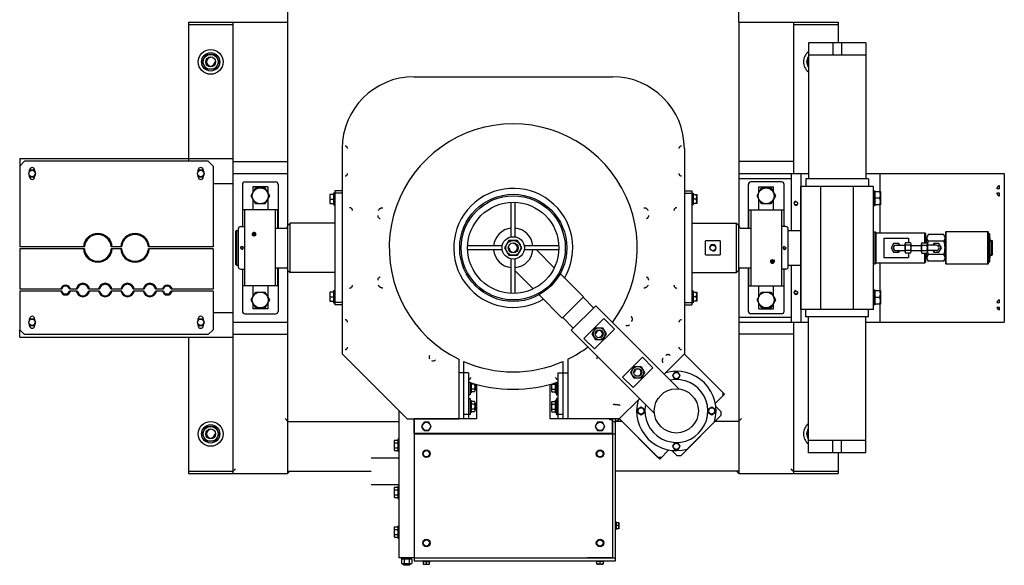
# Model space of a CAD drawing. Extents: x -1507204116 to 3732041488, y -170180604 to 62810664.
# Tile 39 of 54: x 130748 to 132733, y 327 to 1427. Entities that reach past the tile are written whole.
import ezdxf

# ---------------------------------------------------------------- set-up
doc = ezdxf.new("R2010")
doc.units = 0
doc.header["$LTSCALE"] = 1000
doc.header["$MEASUREMENT"] = 0
doc.linetypes.add('TRATTEGGIATAX2', pattern=[1.5, 1, -0.5])
doc.layers.add('_ZAŘÍZENÍ', color=7, linetype='CONTINUOUS')
doc.layers.add('SALDATUR', color=3, linetype='CONTINUOUS')

# ---------------------------------------------------------------- blocks, each defined once
blk = doc.blocks.new('SE-VUOTA')
at = {"layer": 'SALDATUR'}
blk.add_line((5.76, 0), (0, -5.76), dxfattribs=at)

msp = doc.modelspace()

# ---------------------------------------------------------------- linework, layer by layer
at = {"layer": '_ZAŘÍZENÍ', "color": 0, "lineweight": -2}
for p, q in [((131288, 2317), (131288, 1422)), ((132198, 1422), (132198, 2317)), ((131088, 1422), (131088, 1142)), ((131088, 1422), (131288, 1422)), ((131088, 1417), (131178, 1417)), ((131178, 1422), (131178, 1117)), ((131288, 1422), (131288, 1117)), ((132198, 1422), (132198, 1007)), ((132198, 1422), (132398, 1422)), ((132308, 1422), (132308, 1117)), ((132308, 1417), (132398, 1417)), ((132398, 1422), (132398, 1380.5)), ((132338, 1380.5), (132338, 1106)), ((132454, 1380.5), (132338, 1380.5)), ((132387, 1380.5), (132387, 1355.5)), ((132405, 1380.5), (132405, 1355.5)), ((132454, 1380.5), (132454, 1106)), ((131115.7, 1342), (131124.3, 1357)), ((131124.3, 1357), (131141.7, 1357)), ((131141.7, 1357), (131150.3, 1342)), ((132454, 1355.5), (132338, 1355.5)), ((131124.3, 1327), (131115.7, 1342)), ((131150.3, 1342), (131141.7, 1327)), ((132338, 1346), (132335.7, 1342)), ((132335.7, 1342), (132338, 1338)), ((131141.7, 1327), (131124.3, 1327)), ((131543, 1312), (131943, 1312)), ((131398, 1167), (131398, 753.4)), ((132088, 1167), (132088, 753.4)), ((130748, 1147), (131178, 1147)), ((130748, 1147), (130748, 1132)), ((130758, 1142), (130748, 1132)), ((130748, 1132), (130748, 969)), ((131128, 1142), (130758, 1142)), ((131138, 1132), (131128, 1142)), ((131138, 1132), (131138, 969)), ((131178, 1141), (131288, 1141)), ((132308, 1141), (132198, 1141)), ((130769.2, 1123.5), (130765.5, 1117)), ((130765.5, 1117), (130769.2, 1110.5)), ((130768, 1121.3), (130768, 1124)), ((130768, 1110), (130768, 1112.7)), ((130776.8, 1123.5), (130769.2, 1123.5)), ((130780.5, 1117), (130776.8, 1123.5)), ((130776.8, 1110.5), (130780.5, 1117)), ((130778, 1124), (130778, 1121.3)), ((130778, 1112.7), (130778, 1110)), ((131109.2, 1123.5), (131105.5, 1117)), ((131105.5, 1117), (131109.2, 1110.5)), ((131108, 1121.3), (131108, 1124)), ((131108, 1110), (131108, 1112.7)), ((131116.8, 1123.5), (131109.2, 1123.5)), ((131120.5, 1117), (131116.8, 1123.5)), ((131116.8, 1110.5), (131120.5, 1117)), ((131118, 1124), (131118, 1121.3)), ((131118, 1112.7), (131118, 1110)), ((131178, 1117), (131178, 817)), ((131178, 1117), (131288, 1117)), ((131288, 1117), (131288, 1007)), ((132198, 1117), (132303, 1117)), ((132303, 1117), (132303, 1002)), ((132303, 1117), (132323, 1117)), ((132323, 1117), (132323, 817)), ((132323, 1117), (132338, 1117)), ((132454, 1117), (132483, 1117)), ((132483, 1117), (132733, 1117)), ((132483, 1080.5), (132483, 1117)), ((132733, 1117), (132733, 817)), ((130769.2, 1110.5), (130776.8, 1110.5)), ((131109.2, 1110.5), (131116.8, 1110.5)), ((131138, 1097), (131178, 1097)), ((131197, 1095), (131197, 1010)), ((131202, 1100), (131264, 1100)), ((131269, 1095), (131269, 1007)), ((132198, 1107), (132303, 1107)), ((132217, 1007), (132217, 1095)), ((132284, 1100), (132222, 1100)), ((132289, 1010), (132289, 1095)), ((132459, 1106), (132333, 1106)), ((132333, 1106), (132333, 1091)), ((132459, 1106), (132459, 1091)), ((131214.5, 1072), (131223.8, 1088)), ((131223.8, 1056), (131214.5, 1072)), ((131218, 1090), (131218, 1078)), ((131248, 1090), (131218, 1090)), ((131223.8, 1088), (131242.2, 1088)), ((131242.2, 1088), (131251.5, 1072)), ((131251.5, 1072), (131242.2, 1056)), ((131248, 1090), (131248, 1078)), ((131373, 1074.5), (131373, 1056.5)), ((131380.5, 1074.5), (131373, 1074.5)), ((131380.5, 1077.5), (131380.5, 1053.5)), ((131383, 1077.5), (131380.5, 1077.5)), ((131383, 1082), (131383, 852)), ((131398, 1082), (131383, 1082)), ((131398, 1077), (131383, 1077)), ((132088, 1082), (132103, 1082)), ((132088, 1077), (132103, 1077)), ((132103, 1082), (132103, 852)), ((132103, 1077.5), (132105.5, 1077.5)), ((132105.5, 1077.5), (132105.5, 1053.5)), ((132105.5, 1074.5), (132113, 1074.5)), ((132113, 1074.5), (132113, 1056.5)), ((132234.5, 1072), (132243.8, 1088)), ((132243.8, 1056), (132234.5, 1072)), ((132238, 1090), (132268, 1090)), ((132238, 1077.6), (132238, 1090)), ((132243.8, 1088), (132262.2, 1088)), ((132262.2, 1088), (132271.5, 1072)), ((132271.5, 1072), (132262.2, 1056)), ((132268, 1077.6), (132268, 1090)), ((132323, 843), (132323, 1091)), ((132469, 1091), (132323, 1091)), ((132363, 843), (132363, 1091)), ((132429, 843), (132429, 1091)), ((132469, 843), (132469, 1091)), ((132469, 1082), (132471.8, 1082)), ((132469, 1080.6), (132469.6, 1080.9)), ((132471.2, 1076.1), (132469, 1080.6)), ((132469, 1076), (132469.6, 1076.3)), ((132471.2, 1071.5), (132469, 1076)), ((132469.6, 1080.9), (132471.8, 1076.4)), ((132469.6, 1076.3), (132471.8, 1071.8)), ((132471.8, 1076.4), (132471.2, 1076.1)), ((132471.8, 1082), (132471.8, 1052)), ((132471.8, 1080.5), (132483.3, 1080.5)), ((132483.3, 1080.5), (132483.3, 1053.5)), ((131218, 1066), (131218, 1043.6)), ((131242.2, 1056), (131223.8, 1056)), ((131248, 1066), (131248, 1043.6)), ((131373, 1056.5), (131380.5, 1056.5)), ((131374, 1065.5), (131380.5, 1065.5)), ((131380.5, 1053.5), (131383, 1053.5)), ((131739, 989.1), (131739, 1058.9)), ((131747, 989.1), (131747, 1058.9)), ((132105.5, 1053.5), (132103, 1053.5)), ((132112, 1065.5), (132105.5, 1065.5)), ((132113, 1056.5), (132105.5, 1056.5)), ((132238, 1043.6), (132238, 1066.4)), ((132262.2, 1056), (132243.8, 1056)), ((132268, 1043.6), (132268, 1066.4)), ((132469, 1071.4), (132469.6, 1071.7)), ((132471.2, 1066.9), (132469, 1071.4)), ((132469, 1066.8), (132469.6, 1067.1)), ((132471.2, 1062.3), (132469, 1066.8)), ((132469, 1062.2), (132469.6, 1062.5)), ((132471.2, 1057.7), (132469, 1062.2)), ((132469, 1057.6), (132469.6, 1057.9)), ((132471.2, 1053.1), (132469, 1057.6)), ((132469.6, 1071.7), (132471.8, 1067.2)), ((132469.6, 1067.1), (132471.8, 1062.6)), ((132469.6, 1062.5), (132471.8, 1058)), ((132469.6, 1057.9), (132471.8, 1053.4)), ((132471.8, 1071.8), (132471.2, 1071.5)), ((132471.8, 1067.2), (132471.2, 1066.9)), ((132471.8, 1062.6), (132471.2, 1062.3)), ((132471.8, 1058), (132471.2, 1057.7)), ((132471.8, 1053.4), (132471.2, 1053.1)), ((132481.8, 1067), (132471.8, 1067)), ((132483.3, 1053.5), (132471.8, 1053.5)), ((132483, 997), (132483, 1053.5)), ((131268.4, 1043.6), (131197.6, 1043.6)), ((131197.6, 1010), (131197.6, 1043.6)), ((131202.2, 890.4), (131202.2, 1043.6)), ((131263.8, 890.4), (131263.8, 1043.6)), ((131268.4, 1007), (131268.4, 1043.6)), ((132217.6, 1043.6), (132288.4, 1043.6)), ((132217.6, 1043.6), (132217.6, 1007)), ((132222.2, 1043.6), (132222.2, 890.4)), ((132283.8, 1043.6), (132283.8, 890.4)), ((132288.4, 1043.6), (132288.4, 1010)), ((132471.8, 1052), (132469, 1052)), ((131288, 1012), (131293, 1017)), ((131383, 1017), (131293, 1017)), ((131293, 917), (131293, 1017)), ((132103, 1017), (132193, 1017)), ((132193, 917), (132193, 1017)), ((132198, 1012), (132193, 1017)), ((131185, 1002), (131183, 1000)), ((131183, 1000), (131183, 934)), ((131185, 1002), (131185, 932)), ((131185, 1002), (131188.6, 1002)), ((131188.6, 1005), (131188.6, 929)), ((131193.6, 1010), (131202.2, 1010)), ((131217.2, 991.9), (131217.2, 995.2)), ((131223.7, 995.2), (131223.7, 991.9)), ((131263.8, 1007), (131285, 1007)), ((131288, 1012), (131288, 922)), ((132198, 922), (132198, 1012)), ((132201, 1007), (132222.2, 1007)), ((132292.4, 1010), (132283.8, 1010)), ((132297.4, 929), (132297.4, 1005)), ((132297.4, 1002), (132323, 1002)), ((132469, 999.5), (132472.5, 999.5)), ((132472.5, 934.5), (132472.5, 999.5)), ((132472.5, 999.5), (132475, 997)), ((132475, 997), (132573, 997)), ((132475, 997), (132573, 997)), ((132475, 937), (132475, 997)), ((132573, 977.4), (132573, 997)), ((132575, 995), (132573, 997)), ((132575, 977.4), (132575, 995)), ((132611.2, 993.6), (132579.3, 993.6)), ((132614.5, 998.7), (132616, 1000.2)), ((132614.5, 998.7), (132614.5, 935.3)), ((132616, 1000.2), (132699.5, 1000.2)), ((132616, 933.8), (132616, 1000.2)), ((132699.5, 933.8), (132699.5, 1000.2)), ((132701, 998.7), (132699.5, 1000.2)), ((132701, 935.3), (132701, 998.7)), ((132703.5, 995.2), (132701, 995.2)), ((132703.5, 938.8), (132703.5, 995.2)), ((131217.2, 991.9), (131217.2, 992.4)), ((131220.6, 990.3), (131217.2, 991.9)), ((131223.7, 991.9), (131220.6, 990.3)), ((131220.6, 990.8), (131220.6, 990.3)), ((131734.3, 982), (131725.7, 967)), ((131751.7, 982), (131734.3, 982)), ((131760.3, 967), (131751.7, 982)), ((132160.5, 981), (132130.5, 981)), ((132130.5, 953), (132130.5, 981)), ((132160.5, 981), (132160.5, 953)), ((132490, 986.3), (132540, 986.3)), ((132490, 986.3), (132490, 947.7)), ((132509.8, 976), (132504.6, 967)), ((132520.2, 976), (132509.8, 976)), ((132522.2, 972.5), (132520.2, 976)), ((132533, 959.2), (132533, 974.8)), ((132544.1, 977.4), (132533.9, 977.4)), ((132540, 986.3), (132540, 977.4)), ((132545, 959.2), (132545, 974.8)), ((132566, 959.2), (132566, 974.8)), ((132566.9, 977.4), (132577.1, 977.4)), ((132575, 983.9), (132575, 977.4)), ((132577, 977.4), (132577, 986.9)), ((132578, 974.8), (132578, 959.2)), ((132611.2, 980.3), (132579.3, 980.3)), ((132590.8, 976), (132588.8, 972.5)), ((132601.2, 976), (132590.8, 976)), ((132606.4, 967), (132601.2, 976)), ((132613.5, 947.1), (132613.5, 986.9)), ((132614.5, 984.5), (132613.5, 984.5)), ((132704.5, 987), (132703.5, 987)), ((132704.5, 947), (132704.5, 987)), ((132704.5, 982), (132708, 982)), ((132708, 952), (132708, 982)), ((132709, 981), (132708, 982)), ((132709, 953), (132709, 981)), ((130878.6, 969), (130748, 969)), ((130878.6, 965), (130748, 965)), ((130748, 965), (130748, 884)), ((130953.6, 969), (130932.4, 969)), ((130953.6, 965), (130932.4, 965)), ((131138, 969), (131007.4, 969)), ((131138, 965), (131007.4, 965)), ((131138, 965), (131138, 884)), ((131720.9, 971), (131651.1, 971)), ((131720.9, 963), (131651.1, 963)), ((131725.7, 967), (131734.3, 952)), ((131751.7, 952), (131760.3, 967)), ((131834.9, 971), (131765.1, 971)), ((131834.9, 963), (131765.1, 963)), ((131789.6, 963), (131825.8, 926.9)), ((132130.5, 953), (132160.5, 953)), ((132504.6, 967), (132509.8, 958)), ((132509.8, 958), (132520.2, 958)), ((132515, 972.5), (132533, 972.5)), ((132515, 961.5), (132533, 961.5)), ((132520.2, 958), (132522.2, 961.5)), ((132544.1, 972.2), (132533.9, 972.2)), ((132544.1, 961.8), (132533.9, 961.8)), ((132544.1, 956.6), (132533.9, 956.6)), ((132540, 956.6), (132540, 947.7)), ((132545, 972), (132566, 972)), ((132545, 962), (132566, 962)), ((132566.9, 972.2), (132577.1, 972.2)), ((132566.9, 961.8), (132577.1, 961.8)), ((132566.9, 956.6), (132577.1, 956.6)), ((132573, 937), (132573, 956.6)), ((132575, 956.6), (132575, 950.1)), ((132575, 939), (132575, 956.6)), ((132577, 947.1), (132577, 956.6)), ((132596, 972.5), (132578, 972.5)), ((132596, 961.5), (132578, 961.5)), ((132611.2, 953.7), (132579.3, 953.7)), ((132588.8, 961.5), (132590.8, 958)), ((132590.8, 958), (132601.2, 958)), ((132601.2, 958), (132606.4, 967)), ((132708, 952), (132709, 953)), ((131185, 932), (131183, 934)), ((131734.3, 952), (131751.7, 952)), ((131739, 875.1), (131739, 944.9)), ((131747, 875.1), (131747, 944.9)), ((132262.3, 942.1), (132265.4, 943.7)), ((132262.3, 938.8), (132262.3, 942.1)), ((132265.4, 943.7), (132268.8, 942.1)), ((132265.4, 943.2), (132265.4, 943.7)), ((132268.8, 942.1), (132268.8, 941.6)), ((132268.8, 942.1), (132268.8, 938.8)), ((132469, 934.5), (132472.5, 934.5)), ((132475, 937), (132472.5, 934.5)), ((132475, 937), (132573, 937)), ((132475, 937), (132573, 937)), ((132483, 880.7), (132483, 937)), ((132490, 947.7), (132540, 947.7)), ((132573, 937), (132575, 939)), ((132611.2, 940.4), (132579.3, 940.4)), ((132613.5, 949.5), (132614.5, 949.5)), ((132616, 933.8), (132614.5, 935.3)), ((132699.5, 933.8), (132616, 933.8)), ((132701, 935.3), (132699.5, 933.8)), ((132701, 938.8), (132703.5, 938.8)), ((132703.5, 947), (132704.5, 947)), ((132704.5, 952), (132708, 952)), ((131185, 932), (131188.6, 932)), ((131193.6, 924), (131202.2, 924)), ((131197, 924), (131197, 839)), ((131197.6, 890.4), (131197.6, 924)), ((131263.8, 927), (131285, 927)), ((131268.4, 890.4), (131268.4, 927)), ((131269, 927), (131269, 839)), ((131288, 927), (131288, 817)), ((131288, 922), (131293, 917)), ((131383, 917), (131293, 917)), ((131747, 920.4), (131783.1, 884.2)), ((131837.7, 915), (131884.5, 868.1)), ((132103, 917), (132193, 917)), ((132198, 922), (132193, 917)), ((132198, 927), (132198, 817)), ((132201, 927), (132222.2, 927)), ((132217, 839), (132217, 927)), ((132217.6, 927), (132217.6, 890.4)), ((132292.4, 924), (132283.8, 924)), ((132288.4, 924), (132288.4, 890.4)), ((132289, 839), (132289, 924)), ((132297.4, 932), (132323, 932)), ((132303, 932), (132303, 817)), ((130832.8, 884), (130748, 884)), ((130748, 880), (130748, 802)), ((130832.8, 880), (130748, 880)), ((130864.2, 884), (130848.2, 884)), ((130864.2, 880), (130848.2, 880)), ((130909.2, 884), (130886.8, 884)), ((130909.2, 880), (130886.8, 880)), ((130954.2, 884), (130931.8, 884)), ((130954.2, 880), (130931.8, 880)), ((130999.2, 884), (130976.8, 884)), ((130999.2, 880), (130976.8, 880)), ((131037.8, 884), (131021.8, 884)), ((131037.8, 880), (131021.8, 880)), ((131138, 884), (131053.2, 884)), ((131138, 880), (131053.2, 880)), ((131138, 880), (131138, 802)), ((131268.4, 890.4), (131197.6, 890.4)), ((131214.5, 862), (131223.8, 878)), ((131218, 890.4), (131218, 868)), ((131223.8, 878), (131242.2, 878)), ((131242.2, 878), (131251.5, 862)), ((131248, 890.4), (131248, 868)), ((131373, 877.5), (131373, 859.5)), ((131380.5, 877.5), (131373, 877.5)), ((131380.5, 880.5), (131380.5, 856.5)), ((131383, 880.5), (131380.5, 880.5)), ((132103, 880.5), (132105.5, 880.5)), ((132105.5, 880.5), (132105.5, 856.5)), ((132105.5, 877.5), (132113, 877.5)), ((132113, 877.5), (132113, 859.5)), ((132217.6, 890.4), (132288.4, 890.4)), ((132234.5, 862), (132243.8, 878)), ((132238, 868), (132238, 890.4)), ((132243.8, 878), (132262.2, 878)), ((132262.2, 878), (132271.5, 862)), ((132268, 868), (132268, 890.4)), ((132469, 852.2), (132469, 882.2)), ((132469, 882.2), (132471.8, 882.2)), ((132469, 880.8), (132469.6, 881.1)), ((132471.2, 876.3), (132469, 880.8)), ((132469, 876.2), (132469.6, 876.5)), ((132471.2, 871.7), (132469, 876.2)), ((132469.6, 881.1), (132471.8, 876.6)), ((132469.6, 876.5), (132471.8, 872)), ((132471.8, 876.6), (132471.2, 876.3)), ((132471.8, 882.2), (132471.8, 852.2)), ((132471.8, 880.7), (132483.3, 880.7)), ((132483.3, 880.7), (132483.3, 853.7)), ((131223.8, 846), (131214.5, 862)), ((131218, 856), (131218, 844)), ((131251.5, 862), (131242.2, 846)), ((131248, 856), (131248, 844)), ((131373, 859.5), (131380.5, 859.5)), ((131374, 868.5), (131380.5, 868.5)), ((131380.5, 856.5), (131383, 856.5)), ((131398, 857), (131383, 857)), ((131795, 872.3), (131841.9, 825.5)), ((131884.5, 868.1), (131841.9, 825.5)), ((131883.7, 867.3), (131904.9, 846.1)), ((132088, 857), (132103, 857)), ((132105.5, 856.5), (132103, 856.5)), ((132112, 868.5), (132105.5, 868.5)), ((132113, 859.5), (132105.5, 859.5)), ((132243.8, 846), (132234.5, 862)), ((132238, 844), (132238, 856)), ((132271.5, 862), (132262.2, 846)), ((132268, 844), (132268, 856)), ((132469, 871.6), (132469.6, 871.9)), ((132471.2, 867.1), (132469, 871.6)), ((132469, 867), (132469.6, 867.3)), ((132471.2, 862.5), (132469, 867)), ((132469, 862.4), (132469.6, 862.7)), ((132471.2, 857.9), (132469, 862.4)), ((132469, 857.8), (132469.6, 858.1)), ((132471.2, 853.3), (132469, 857.8)), ((132469.6, 871.9), (132471.8, 867.4)), ((132469.6, 867.3), (132471.8, 862.8)), ((132469.6, 862.7), (132471.8, 858.2)), ((132469.6, 858.1), (132471.8, 853.6)), ((132471.8, 872), (132471.2, 871.7)), ((132471.8, 867.4), (132471.2, 867.1)), ((132471.8, 862.8), (132471.2, 862.5)), ((132471.8, 858.2), (132471.2, 857.9)), ((132471.8, 853.6), (132471.2, 853.3)), ((132481.8, 867.2), (132471.8, 867.2)), ((132483.3, 853.7), (132471.8, 853.7)), ((132483, 817), (132483, 853.7)), ((131138, 837), (131178, 837)), ((131202, 834), (131264, 834)), ((131248, 844), (131218, 844)), ((131242.2, 846), (131223.8, 846)), ((131398, 852), (131383, 852)), ((131909.2, 850.3), (131859.7, 800.8)), ((131909.2, 850.3), (132077.2, 682.3)), ((132088, 852), (132103, 852)), ((132284, 834), (132222, 834)), ((132238, 844), (132268, 844)), ((132262.2, 846), (132243.8, 846)), ((132469, 843), (132323, 843)), ((132333, 828), (132333, 843)), ((132459, 828), (132459, 843)), ((132471.8, 852.2), (132469, 852.2)), ((130769.2, 823.5), (130765.5, 817)), ((130765.5, 817), (130769.2, 810.5)), ((130768, 821.3), (130768, 824)), ((130776.8, 823.5), (130769.2, 823.5)), ((130780.5, 817), (130776.8, 823.5)), ((130776.8, 810.5), (130780.5, 817)), ((130778, 824), (130778, 821.3)), ((131109.2, 823.5), (131105.5, 817)), ((131105.5, 817), (131109.2, 810.5)), ((131108, 821.3), (131108, 824)), ((131116.8, 823.5), (131109.2, 823.5)), ((131120.5, 817), (131116.8, 823.5)), ((131116.8, 810.5), (131120.5, 817)), ((131118, 824), (131118, 821.3)), ((131178, 817), (131178, 512)), ((131178, 817), (131288, 817)), ((131288, 817), (131288, 512)), ((131842.7, 826.3), (131863.9, 805.1)), ((131885.6, 784.3), (131925.7, 824.4)), ((131925.7, 824.4), (131946.9, 803.2)), ((132198, 827), (132303, 827)), ((132198, 817), (132303, 817)), ((132198, 817), (132198, 512)), ((132303, 817), (132323, 817)), ((132308, 817), (132308, 512)), ((132323, 817), (132338, 817)), ((132459, 828), (132333, 828)), ((132338, 553.5), (132338, 828)), ((132454, 553.5), (132454, 828)), ((132454, 817), (132483, 817)), ((132483, 817), (132733, 817)), ((130748, 787), (130748, 802)), ((130758, 792), (130748, 802)), ((130768, 810), (130768, 812.7)), ((130769.2, 810.5), (130776.8, 810.5)), ((130778, 812.7), (130778, 810)), ((131108, 810), (131108, 812.7)), ((131109.2, 810.5), (131116.8, 810.5)), ((131118, 812.7), (131118, 810)), ((131138, 802), (131128, 792)), ((131859.7, 800.8), (132027.7, 632.8)), ((131902.4, 793.8), (131909.3, 805.8)), ((131946.9, 803.2), (131906.8, 763.1)), ((131909.3, 805.8), (131923.2, 805.8)), ((131923.2, 805.8), (131930.1, 793.8)), ((130748, 787), (131178, 787)), ((131128, 792), (130758, 792)), ((131088, 787), (131088, 512)), ((131178, 793), (131288, 793)), ((131906.8, 763.1), (131885.6, 784.3)), ((131909.3, 781.8), (131902.4, 793.8)), ((131923.2, 781.8), (131909.3, 781.8)), ((131930.1, 793.8), (131923.2, 781.8)), ((132308, 793), (132198, 793)), ((131398, 753.4), (131529.4, 622)), ((131633, 742.5), (131633, 622)), ((131643, 737.9), (131643, 622)), ((131843, 737.9), (131843, 622)), ((131853, 742.5), (131853, 622)), ((131963.4, 706.5), (132003.5, 746.6)), ((132003.5, 746.6), (132024.7, 725.4)), ((132088, 753.4), (132047.1, 712.4)), ((132087.7, 753.1), (132169, 671.8)), ((132165.5, 675.3), (132087.7, 753.1)), ((131643, 715), (131633, 715)), ((131653, 715), (131643, 715)), ((131653, 715), (131653, 622)), ((131833, 715), (131843, 715)), ((131833, 715), (131833, 622)), ((131843, 715), (131853, 715)), ((131980.2, 716), (131987.1, 728)), ((131987.1, 704), (131980.2, 716)), ((132024.7, 725.4), (131984.6, 685.3)), ((131987.1, 728), (132001, 728)), ((132001, 728), (132007.9, 716)), ((132007.9, 716), (132001, 704)), ((132068.1, 715.9), (132064.3, 709.4)), ((132075.6, 715.9), (132068.1, 715.9)), ((132079.3, 709.4), (132075.6, 715.9)), ((131656, 695.6), (131656, 671)), ((131658.5, 694.8), (131658.5, 675)), ((131827.5, 694.8), (131827.5, 675)), ((131830, 695.6), (131830, 671)), ((131984.6, 685.3), (131963.4, 706.5)), ((132001, 704), (131987.1, 704)), ((132064.3, 709.4), (132068.1, 702.9)), ((132068.1, 702.9), (132075.6, 702.9)), ((132075.6, 702.9), (132079.3, 709.4)), ((131658.5, 675), (131656, 675)), ((131665.1, 692.2), (131658.5, 692.2)), ((131665.1, 681.8), (131658.5, 681.8)), ((131665.1, 676.6), (131658.5, 676.6)), ((131666, 692.6), (131666, 679.2)), ((131669, 691.8), (131669, 622)), ((131817, 691.8), (131817, 622)), ((131820, 692.6), (131820, 679.2)), ((131820.9, 692.2), (131827.5, 692.2)), ((131820.9, 681.8), (131827.5, 681.8)), ((131820.9, 676.6), (131827.5, 676.6)), ((131827.5, 675), (131830, 675)), ((132165.5, 675.3), (132165.5, 668.2)), ((131656, 671), (131653, 671)), ((131653, 663), (131656, 663)), ((131656, 663), (131656, 631)), ((131656, 659), (131658.5, 659)), ((131658.5, 659), (131658.5, 635)), ((131665.1, 657.4), (131658.5, 657.4)), ((131820.9, 657.4), (131827.5, 657.4)), ((131830, 659), (131827.5, 659)), ((131827.5, 659), (131827.5, 635)), ((131830, 671), (131833, 671)), ((131830, 663), (131830, 631)), ((131833, 663), (131830, 663)), ((131997.6, 662.9), (131956.6, 622)), ((132169, 671.8), (132150.4, 653.1)), ((131513, 342), (131513, 638.4)), ((131665.1, 652.2), (131658.5, 652.2)), ((131665.1, 641.8), (131658.5, 641.8)), ((131665.1, 636.6), (131658.5, 636.6)), ((131666, 654.8), (131666, 639.2)), ((131820, 654.8), (131820, 639.2)), ((131820.9, 652.2), (131827.5, 652.2)), ((131820.9, 641.8), (131827.5, 641.8)), ((131820.9, 636.6), (131827.5, 636.6)), ((132000.6, 645.7), (131994.1, 641.9)), ((131994.1, 641.9), (131994.1, 634.4)), ((132007.1, 641.9), (132000.6, 645.7)), ((132007.1, 634.4), (132007.1, 641.9)), ((132143.1, 645.7), (132136.6, 641.9)), ((132136.6, 641.9), (132136.6, 634.4)), ((132149.6, 641.9), (132143.1, 645.7)), ((132149.6, 634.4), (132149.6, 641.9)), ((132151.3, 647.1), (132162, 636.4)), ((132162, 629.4), (132162, 636.4)), ((131288, 617), (131513, 617)), ((131529.4, 622), (131633, 622)), ((131543, 622), (131543, 342)), ((131543, 593), (131543, 622)), ((131669, 622), (131543, 622)), ((131563.1, 615.5), (131558.2, 607)), ((131572.9, 615.5), (131563.1, 615.5)), ((131577.8, 607), (131572.9, 615.5)), ((131643, 632), (131653, 632)), ((131656, 631), (131653, 631)), ((131658.5, 635), (131656, 635)), ((131943, 622), (131817, 622)), ((131827.5, 635), (131830, 635)), ((131830, 631), (131833, 631)), ((131833, 632), (131843, 632)), ((131956.6, 622), (131853, 622)), ((131913.1, 615.5), (131908.2, 607)), ((131922.9, 615.5), (131913.1, 615.5)), ((131927.8, 607), (131922.9, 615.5)), ((131938, 620), (131938, 622)), ((131943, 620), (131938, 620)), ((131943, 593), (131943, 622)), ((131943, 620), (131943, 342)), ((131949, 342), (131949, 622)), ((131962.2, 617), (131949, 617)), ((131956.9, 622.3), (132038.2, 541)), ((132034.7, 544.5), (131956.9, 622.3)), ((131994.1, 634.4), (132000.6, 630.7)), ((132000.6, 630.7), (132007.1, 634.4)), ((132162, 629.4), (132080.6, 548)), ((132093.9, 561.3), (132148.7, 616.1)), ((132136.6, 634.4), (132143.1, 630.7)), ((132143.1, 630.7), (132149.6, 634.4)), ((132198, 617), (132149.6, 617)), ((131115.7, 592), (131124.3, 607)), ((131124.3, 607), (131141.7, 607)), ((131141.7, 607), (131150.3, 592)), ((131558.2, 607), (131563.1, 598.5)), ((131563.1, 598.5), (131572.9, 598.5)), ((131572.9, 598.5), (131577.8, 607)), ((131908.2, 607), (131913.1, 598.5)), ((131913.1, 598.5), (131922.9, 598.5)), ((131922.9, 598.5), (131927.8, 607)), ((132335.7, 592), (132338, 596)), ((131124.3, 577), (131115.7, 592)), ((131141.7, 577), (131124.3, 577)), ((131150.3, 592), (131141.7, 577)), ((131503, 576.8), (131503, 561.2)), ((131503.9, 579.4), (131510.5, 579.4)), ((131510.5, 581), (131510.5, 557)), ((131513, 581), (131510.5, 581)), ((131943, 593), (131543, 593)), ((131543, 592), (131949, 592)), ((132338, 588), (132335.7, 592)), ((132454, 578.5), (132338, 578.5)), ((132387, 553.5), (132387, 578.5)), ((132405, 553.5), (132405, 578.5)), ((131503.9, 574.2), (131510.5, 574.2)), ((131503.9, 563.8), (131510.5, 563.8)), ((131503.9, 558.6), (131510.5, 558.6)), ((131510.5, 557), (131513, 557)), ((131564.2, 558.5), (131560.5, 552)), ((131571.8, 558.5), (131564.2, 558.5)), ((131575.5, 552), (131571.8, 558.5)), ((131914.2, 558.5), (131910.5, 552)), ((131921.8, 558.5), (131914.2, 558.5)), ((131925.5, 552), (131921.8, 558.5)), ((132056.9, 559.6), (132038.2, 541)), ((132062.9, 558.7), (132073.6, 548)), ((132068.1, 573.4), (132064.3, 566.9)), ((132064.3, 566.9), (132068.1, 560.4)), ((132075.6, 573.4), (132068.1, 573.4)), ((132068.1, 560.4), (132075.6, 560.4)), ((132079.3, 566.9), (132075.6, 573.4)), ((132075.6, 560.4), (132079.3, 566.9)), ((131456.8, 544), (131513, 544)), ((131560.5, 552), (131564.2, 545.5)), ((131564.2, 545.5), (131571.8, 545.5)), ((131571.8, 545.5), (131575.5, 552)), ((131910.5, 552), (131914.2, 545.5)), ((131914.2, 545.5), (131921.8, 545.5)), ((131921.8, 545.5), (131925.5, 552)), ((132041.8, 544.5), (132034.7, 544.5)), ((132080.6, 548), (132073.6, 548)), ((132454, 553.5), (132338, 553.5)), ((132398, 553.5), (132398, 512)), ((131088, 517), (131178, 517)), ((131288, 517), (131456.8, 517)), ((132198, 517), (131949, 517)), ((132308, 517), (132398, 517)), ((131088, 512), (131288, 512)), ((132198, 512), (132398, 512)), ((131456.8, 490), (131513, 490)), ((131503, 481.8), (131503, 466.2)), ((131503.9, 484.4), (131510.5, 484.4)), ((131503.9, 479.2), (131510.5, 479.2)), ((131510.5, 486), (131510.5, 462)), ((131513, 486), (131510.5, 486)), ((131503.9, 468.8), (131510.5, 468.8)), ((131503.9, 463.6), (131510.5, 463.6)), ((131510.5, 462), (131513, 462)), ((131503, 401.8), (131503, 386.2)), ((131503.9, 404.4), (131510.5, 404.4)), ((131503.9, 399.2), (131510.5, 399.2)), ((131510.5, 406), (131510.5, 382)), ((131513, 406), (131510.5, 406)), ((131949, 414.5), (131950.6, 414.5)), ((131949, 413.7), (131949.4, 413.9)), ((131950.2, 411.1), (131949, 413.7)), ((131949, 410), (131949.4, 410.2)), ((131950.2, 407.5), (131949, 410)), ((131949, 406.4), (131949.4, 406.5)), ((131950.2, 403.8), (131949, 406.4)), ((131949, 402.7), (131949.4, 402.9)), ((131950.2, 400.1), (131949, 402.7)), ((131950.6, 399.5), (131949, 399.5)), ((131949.4, 413.9), (131950.6, 411.3)), ((131949.4, 410.2), (131950.6, 407.6)), ((131949.4, 406.5), (131950.6, 404)), ((131949.4, 402.9), (131950.6, 400.3)), ((131950.6, 411.3), (131950.2, 411.1)), ((131950.6, 407.6), (131950.2, 407.5)), ((131950.6, 404), (131950.2, 403.8)), ((131950.6, 400.3), (131950.2, 400.1)), ((131950.6, 414.5), (131950.6, 399.5)), ((131950.6, 413.5), (131955.9, 413.5)), ((131955.2, 407), (131950.6, 407)), ((131955.9, 400.5), (131950.6, 400.5)), ((131955.9, 413.5), (131955.9, 400.5)), ((131503.9, 388.8), (131510.5, 388.8)), ((131503.9, 383.6), (131510.5, 383.6)), ((131510.5, 382), (131513, 382)), ((131564.2, 378.5), (131560.5, 372)), ((131571.8, 378.5), (131564.2, 378.5)), ((131575.5, 372), (131571.8, 378.5)), ((131914.2, 378.5), (131910.5, 372)), ((131921.8, 378.5), (131914.2, 378.5)), ((131925.5, 372), (131921.8, 378.5)), ((131560.5, 372), (131564.2, 365.5)), ((131564.2, 365.5), (131571.8, 365.5)), ((131571.8, 365.5), (131575.5, 372)), ((131910.5, 372), (131914.2, 365.5)), ((131914.2, 365.5), (131921.8, 365.5)), ((131921.8, 365.5), (131925.5, 372)), ((131543, 342), (131513, 342)), ((131517.6, 339.1), (131517.6, 330.9)), ((131517.7, 342), (131517.7, 340)), ((131517.7, 340), (131538.2, 340)), ((131518.7, 342), (131518.5, 341.5)), ((131518.5, 341.5), (131521.7, 340)), ((131522, 340.5), (131518.7, 342)), ((131521.7, 340), (131522, 340.5)), ((131522.6, 342), (131522.4, 341.5)), ((131522.4, 341.5), (131525.6, 340)), ((131525.8, 340.5), (131522.6, 342)), ((131522.8, 339.1), (131522.8, 330.9)), ((131525.6, 340), (131525.8, 340.5)), ((131526.5, 342), (131526.3, 341.5)), ((131526.3, 341.5), (131529.5, 340)), ((131529.7, 340.5), (131526.5, 342)), ((131529.5, 340), (131529.7, 340.5)), ((131530.4, 342), (131530.2, 341.5)), ((131530.2, 341.5), (131533.4, 340)), ((131533.6, 340.5), (131530.4, 342)), ((131533.2, 339.1), (131533.2, 330.9)), ((131533.4, 340), (131533.6, 340.5)), ((131534.2, 342), (131534, 341.5)), ((131534, 341.5), (131537.2, 340)), ((131537.5, 340.5), (131534.2, 342)), ((131537.2, 340), (131537.5, 340.5)), ((131538.2, 340), (131538.2, 342)), ((131538.4, 339.1), (131538.4, 330.9)), ((131543, 342), (131949, 342)), ((131543, 342), (131593, 342)), ((131543, 342), (131543, 336)), ((131943, 342), (131893, 342)), ((131949, 336), (131949, 342)), ((131535.8, 330), (131520.2, 330)), ((131522, 328.1), (131522, 330)), ((131534, 328.1), (131522, 328.1)), ((131523.1, 327), (131522, 328.1)), ((131523.1, 330), (131523.1, 327)), ((131532.9, 327), (131523.1, 327)), ((131532.9, 330), (131532.9, 327)), ((131534, 328.1), (131532.9, 327)), ((131534, 330), (131534, 328.1)), ((131543, 336), (131949, 336)), ((131560.5, 336), (131560.5, 334.4)), ((131560.5, 334.4), (131575.5, 334.4)), ((131561.3, 336), (131561.1, 335.6)), ((131561.1, 335.6), (131563.7, 334.4)), ((131563.9, 334.8), (131561.3, 336)), ((131561.5, 334.4), (131561.5, 329.1)), ((131561.5, 329.1), (131574.5, 329.1)), ((131563.7, 334.4), (131563.9, 334.8)), ((131565, 336), (131564.8, 335.6)), ((131564.8, 335.6), (131567.4, 334.4)), ((131567.5, 334.8), (131565, 336)), ((131567.4, 334.4), (131567.5, 334.8)), ((131568, 329.8), (131568, 334.4)), ((131568.6, 336), (131568.5, 335.6)), ((131568.5, 335.6), (131571, 334.4)), ((131571.2, 334.8), (131568.6, 336)), ((131571, 334.4), (131571.2, 334.8)), ((131572.3, 336), (131572.1, 335.6)), ((131572.1, 335.6), (131574.7, 334.4)), ((131574.9, 334.8), (131572.3, 336)), ((131574.5, 329.1), (131574.5, 334.4)), ((131574.7, 334.4), (131574.9, 334.8)), ((131575.5, 334.4), (131575.5, 336)), ((131910.5, 334.4), (131910.5, 336)), ((131925.5, 334.4), (131910.5, 334.4)), ((131911.1, 334.8), (131913.7, 336)), ((131911.3, 334.4), (131911.1, 334.8)), ((131913.9, 335.6), (131911.3, 334.4)), ((131911.5, 329.1), (131911.5, 334.4)), ((131924.5, 329.1), (131911.5, 329.1)), ((131913.7, 336), (131913.9, 335.6)), ((131914.8, 334.8), (131917.4, 336)), ((131915, 334.4), (131914.8, 334.8)), ((131917.5, 335.6), (131915, 334.4)), ((131917.4, 336), (131917.5, 335.6)), ((131918, 329.8), (131918, 334.4)), ((131918.5, 334.8), (131921, 336)), ((131918.6, 334.4), (131918.5, 334.8)), ((131921.2, 335.6), (131918.6, 334.4)), ((131921, 336), (131921.2, 335.6)), ((131922.1, 334.8), (131924.7, 336)), ((131922.3, 334.4), (131922.1, 334.8)), ((131924.9, 335.6), (131922.3, 334.4)), ((131924.5, 334.4), (131924.5, 329.1)), ((131924.7, 336), (131924.9, 335.6)), ((131925.5, 336), (131925.5, 334.4))]:
    msp.add_line(p, q, dxfattribs=at)
at = {"layer": '_ZAŘÍZENÍ', "color": 0, "linetype": 'TRATTEGGIATAX2', "lineweight": -2}
for points in [[(132723, 1092, 0.33745), (132718, 1087), (132723, 1087)], [(132718, 1077, 0.33745), (132723, 1072), (132723, 1077)]]:
    msp.add_lwpolyline(points, format="xyb", close=True, dxfattribs=at)
at = {"layer": '_ZAŘÍZENÍ', "color": 0, "lineweight": -2}
for points in [[(131223.2, 996), (131223.7, 995.7), (131223.7, 992.4), (131220.6, 990.8), (131217.2, 992.4), (131217.2, 995.7), (131218, 996.1)], [(132262.8, 938), (132262.3, 938.3), (132262.3, 941.6), (132265.4, 943.2), (132268.8, 941.6), (132268.8, 938.3), (132268, 937.9)]]:
    msp.add_lwpolyline(points, dxfattribs=at)
for points in [[(131223.7, 994.1, -0.110579), (131223.5, 993, -0.102704), (131222.7, 992, -0.09323), (131221.7, 991.4, -0.087483), (131220.5, 991.2, -0.087483), (131219.2, 991.4, -0.09323), (131218.2, 992, -0.102704), (131217.4, 993, -0.110579), (131217.2, 994.1, -0.110579), (131217.4, 995.1, -0.080686), (131218, 995.9, -0.09323)], [(131223, 995.3, -0.019047), (131223.1, 995.1, -0.109199), (131223.3, 994.2, -0.109199), (131223.1, 993.3, -0.102301), (131222.5, 992.5, -0.09385), (131221.6, 991.9, -0.08864), (131220.6, 991.7, -0.08864), (131219.5, 991.9, -0.09385), (131218.6, 992.5, -0.102301), (131218, 993.3, -0.109199), (131217.8, 994.2, -0.109199), (131218, 995.1, -0.019047), (131218.1, 995.3, -0.09385)], [(131218.5, 995.8, -0.01753), (131218.6, 995.9, -0.09385), (131219.5, 996.4, -0.08864), (131220.6, 996.6, -0.08864)], [(131220.6, 996.6, -0.08864), (131221.6, 996.4, -0.09385), (131222.5, 995.9, -0.01753), (131222.6, 995.8, -0.109199)], [(131223.1, 995.7, -0.05521), (131223.5, 995.1, -0.110579), (131223.7, 994.1, -0.110579)], [(132262.3, 939.9, -0.110579), (132262.5, 941, -0.102704), (132263.3, 942, -0.09323), (132264.3, 942.6, -0.087483), (132265.5, 942.8, -0.087483), (132266.8, 942.6, -0.09323), (132267.8, 942, -0.102704), (132268.6, 941, -0.110579), (132268.8, 939.9, -0.110579), (132268.6, 938.9, -0.080686), (132268, 938.1, -0.09323)], [(132262.9, 938.3, -0.05521), (132262.5, 938.9, -0.110579), (132262.3, 939.9, -0.110579)], [(132263, 938.7, -0.019047), (132262.9, 938.9, -0.109199), (132262.7, 939.8, -0.109199), (132262.9, 940.7, -0.102301), (132263.5, 941.5, -0.09385), (132264.4, 942.1, -0.08864), (132265.4, 942.3, -0.08864), (132266.5, 942.1, -0.09385), (132267.4, 941.5, -0.102301), (132268, 940.7, -0.109199), (132268.2, 939.8, -0.109199), (132268, 938.9, -0.019047), (132267.9, 938.7, -0.09385)], [(132265.4, 937.4, -0.08864), (132264.4, 937.6, -0.09385), (132263.5, 938.1, -0.01753), (132263.4, 938.2, -0.109199)], [(132267.5, 938.2, -0.01753), (132267.4, 938.1, -0.09385), (132266.5, 937.6, -0.08864), (132265.4, 937.4, -0.08864)]]:
    msp.add_lwpolyline(points, format="xyb", dxfattribs=at)
for points in [[(131220.6, 993.7, -0.091632), (131219.6, 993.9, -0.095381), (131218.7, 994.4, -0.101209), (131218.2, 995.2, -0.105755), (131218, 996.1, -0.105755), (131218.2, 997, -0.101209), (131218.7, 997.8, -0.095381), (131219.6, 998.3, -0.091632), (131220.6, 998.5, -0.091632), (131221.6, 998.3, -0.095381), (131222.4, 997.8, -0.101209), (131223, 997, -0.105755), (131223.2, 996.1, -0.105755), (131223, 995.2, -0.101209), (131222.4, 994.4, -0.095381), (131221.6, 993.9, -0.091632)], [(131220.6, 998.5, -0.080205), (131221.5, 998.3, -0.088947), (131222.2, 997.9, -0.104947), (131222.7, 997.3, -0.119959), (131222.9, 996.6, -0.119959), (131222.7, 995.9, -0.104947), (131222.2, 995.3, -0.088947), (131221.5, 994.9, -0.080205), (131220.6, 994.8, -0.080205), (131219.7, 994.9, -0.088947), (131218.9, 995.3, -0.104947), (131218.4, 995.9, -0.119959), (131218.2, 996.6, -0.119959), (131218.4, 997.3, -0.104947), (131218.9, 997.9, -0.088947), (131219.7, 998.3, -0.080205)], [(132265.4, 940.3, -0.091632), (132266.4, 940.1, -0.095381), (132267.3, 939.6, -0.101209), (132267.8, 938.8, -0.105755), (132268, 937.9, -0.105755), (132267.8, 937, -0.101209), (132267.3, 936.2, -0.095381), (132266.4, 935.7, -0.091632), (132265.4, 935.5, -0.091632), (132264.4, 935.7, -0.095381), (132263.6, 936.2, -0.101209), (132263, 937, -0.105755), (132262.8, 937.9, -0.105755), (132263, 938.8, -0.101209), (132263.6, 939.6, -0.095381), (132264.4, 940.1, -0.091632)], [(132265.4, 935.5, -0.080205), (132264.5, 935.7, -0.088947), (132263.8, 936.1, -0.104947), (132263.3, 936.7, -0.119959), (132263.1, 937.4, -0.119959), (132263.3, 938.1, -0.104947), (132263.8, 938.7, -0.088947), (132264.5, 939.1, -0.080205), (132265.4, 939.2, -0.080205), (132266.3, 939.1, -0.088947), (132267.1, 938.7, -0.104947), (132267.6, 938.1, -0.119959), (132267.8, 937.4, -0.119959), (132267.6, 936.7, -0.104947), (132267.1, 936.1, -0.088947), (132266.3, 935.7, -0.080205)], [(132723, 862, 0.33745), (132718, 857), (132723, 857)], [(132718, 847, 0.33745), (132723, 842), (132723, 847)]]:
    msp.add_lwpolyline(points, format="xyb", close=True, dxfattribs=at)
for centre, radius in [((131133, 1342), 25), ((131133, 1342), 18.5), ((131133, 1342), 15), ((131133, 1342), 10), ((130773, 1117), 6.5), ((131113, 1117), 6.5), ((131233, 1072), 16), ((131743, 967), 108), ((131743, 967), 105), ((132253, 1072), 16), ((131743, 967), 92), ((132313, 1057), 3.23), ((131743, 967), 22.5), ((131743, 967), 15), ((131743, 967), 10), ((132145.5, 967), 5.72), ((131196, 967), 2.39), ((132290, 967), 2.39), ((131233, 862), 16), ((132253, 862), 16), ((132313, 877), 3.23), ((130773, 817), 6.5), ((131113, 817), 6.5), ((131916.2, 793.8), 12), ((131916.2, 793.8), 8), ((131994, 716), 12), ((131994, 716), 8), ((132071.8, 709.4), 6.5), ((132071.8, 638.2), 44.5), ((132000.6, 638.2), 6.5), ((132143.1, 638.2), 6.5), ((131133, 592), 25), ((131568, 607), 8.5), ((131918, 607), 8.5), ((131133, 592), 18.5), ((131133, 592), 15), ((131133, 592), 10), ((131568, 552), 7.5), ((131568, 552), 6.5), ((131918, 552), 7.5), ((131918, 552), 6.5), ((132071.8, 566.9), 6.5), ((131568, 372), 7.5), ((131568, 372), 6.5), ((131918, 372), 7.5), ((131918, 372), 6.5)]:
    msp.add_circle(centre, radius, dxfattribs=at)
for centre, radius, start, end in [((131133, 1342), 8.47, 90, 0), ((132353, 1342), 25, 126.8699, 233.1301), ((132353, 1342), 18.5, 144.1752, 215.8248), ((131543, 1167), 145, 90, 180), ((131943, 1167), 145, 0, 90), ((131743, 967), 250, 323.0479, 243.8961), ((130773, 1124), 5, 0, 180), ((131113, 1124), 5, 0, 180), ((130773, 1110), 5, 180, 0), ((131113, 1110), 5, 180, 0), ((131202, 1095), 5, 90, 180), ((131264, 1095), 5, 0, 90), ((132222, 1095), 5, 90, 180), ((132284, 1095), 5, 0, 90), ((131383.4, 1070), 10.4, 154.3411, 205.6589), ((131743, 967), 120, 329.5515, 300.4485), ((132102.6, 1070), 10.4, 334.3411, 25.6589), ((132467.7, 1073.8), 15.6, 334.3411, 25.6589), ((131383.4, 1061), 10.4, 154.3411, 205.6589), ((132102.6, 1061), 10.4, 334.3411, 25.6589), ((132313, 1057), 4, 90, 0), ((132467.7, 1060.3), 15.6, 334.3411, 25.6589), ((130905.5, 967), 29, 3.9546, 176.0454), ((130905.5, 967), 27, 4.248, 175.752), ((130980.5, 967), 29, 3.9546, 176.0454), ((130980.5, 967), 27, 4.248, 175.752), ((131193.6, 1005), 5, 90, 180), ((131285, 1010), 3, 270, 0), ((131743, 967), 40, 95.7392, 174.2609), ((131743, 967), 40, 5.7392, 84.2609), ((132201, 1010), 3, 180, 270), ((132292.4, 1005), 5, 0, 90), ((132587.8, 986.9), 10.8, 142.1211, 217.8789), ((132602.7, 986.9), 10.8, 322.1211, 37.8789), ((131743, 967), 8.47, 180, 90), ((132145.5, 967), 6.58, 270, 180), ((132515, 967), 9, 37.6699, 322.3301), ((132537.2, 974.8), 4.23, 142.1211, 217.8789), ((132540.8, 974.8), 4.23, 322.1211, 37.8789), ((132570.2, 974.8), 4.23, 142.1211, 217.8789), ((132573.8, 974.8), 4.23, 322.1211, 37.8789), ((132616.8, 967), 39.8, 160.5288, 167.5933), ((132596, 967), 9, 217.6699, 142.3301), ((132573.7, 967), 39.8, 340.5288, 19.4712), ((130905.5, 967), 29, 183.9546, 356.0454), ((130905.5, 967), 27, 184.248, 355.752), ((130980.5, 967), 29, 183.9546, 356.0454), ((130980.5, 967), 27, 184.248, 355.752), ((131196, 967), 3, 270, 180), ((131743, 967), 40, 185.7392, 264.2609), ((131743, 967), 40, 275.7392, 354.2609), ((132290, 967), 3, 90, 0), ((132515, 967), 5.5, 90, 270), ((132548.6, 967), 15.6, 160.5288, 199.4712), ((132537.2, 959.2), 4.23, 142.1211, 217.8789), ((132529.4, 967), 15.6, 340.5288, 19.4712), ((132540.8, 959.2), 4.23, 322.1211, 37.8789), ((132581.6, 967), 15.6, 160.5288, 199.4712), ((132570.2, 959.2), 4.23, 142.1211, 217.8789), ((132587.8, 947.1), 10.8, 142.1211, 217.8789), ((132562.4, 967), 15.6, 340.5288, 19.4712), ((132573.8, 959.2), 4.23, 322.1211, 37.8789), ((132616.8, 967), 39.8, 192.4067, 199.4712), ((132596, 967), 5.5, 270, 90), ((132602.7, 947.1), 10.8, 322.1211, 37.8789), ((131193.6, 929), 5, 180, 270), ((131285, 924), 3, 0, 90), ((132201, 924), 3, 90, 180), ((132292.4, 929), 5, 270, 0), ((130875.5, 882), 13.5, 8.5196, 171.4804), ((130875.5, 882), 11.5, 10.0154, 169.9846), ((130920.5, 882), 13.5, 8.5196, 171.4804), ((130920.5, 882), 11.5, 10.0154, 169.9846), ((130965.5, 882), 13.5, 8.5196, 171.4804), ((130965.5, 882), 11.5, 10.0154, 169.9846), ((131010.5, 882), 13.5, 8.5196, 171.4804), ((131010.5, 882), 11.5, 10.0154, 169.9846), ((130840.5, 882), 10, 11.537, 168.463), ((130840.5, 882), 10, 191.537, 348.463), ((130840.5, 882), 8, 14.4775, 165.5225), ((130840.5, 882), 8, 194.4775, 345.5225), ((130875.5, 882), 13.5, 188.5196, 351.4804), ((130875.5, 882), 11.5, 190.0154, 349.9846), ((130920.5, 882), 13.5, 188.5196, 351.4804), ((130920.5, 882), 11.5, 190.0154, 349.9846), ((130965.5, 882), 13.5, 188.5196, 351.4804), ((130965.5, 882), 11.5, 190.0154, 349.9846), ((131010.5, 882), 13.5, 188.5196, 351.4804), ((131010.5, 882), 11.5, 190.0154, 349.9846), ((131045.5, 882), 10, 11.537, 168.463), ((131045.5, 882), 10, 191.537, 348.463), ((131045.5, 882), 8, 14.4775, 165.5225), ((131045.5, 882), 8, 194.4775, 345.5225), ((131383.4, 873), 10.4, 154.3411, 205.6589), ((132102.6, 873), 10.4, 334.3411, 25.6589), ((132313, 877), 4, 90, 0), ((132467.7, 874), 15.6, 334.3411, 25.6589), ((131383.4, 864), 10.4, 154.3411, 205.6589), ((132102.6, 864), 10.4, 334.3411, 25.6589), ((132467.7, 860.5), 15.6, 334.3411, 25.6589), ((131202, 839), 5, 180, 270), ((131264, 839), 5, 270, 0), ((132222, 839), 5, 180, 270), ((132284, 839), 5, 270, 0), ((130773, 824), 5, 0, 180), ((131113, 824), 5, 0, 180), ((130773, 810), 5, 180, 0), ((131113, 810), 5, 180, 0), ((131916.2, 793.8), 6.77, 270, 180), ((131743, 967), 250, 296.1039, 306.9522), ((131579.8, 746.4), 6.48, 148.5125, 209.8135), ((131581.3, 745.9), 6.79, 241.1662, 315.9124), ((131743, 967), 250, 246.4218, 293.5782), ((131906.2, 746.4), 6.48, 330.1865, 31.4875), ((131994, 716), 6.77, 270, 180), ((132071.8, 638.2), 80, 343.955, 106.045), ((131743, 967), 285, 251.5915, 288.4085), ((132071.8, 638.2), 63.5, 168.4481, 101.5519), ((131661.8, 694.8), 4.23, 322.1211, 331.0733), ((131650.4, 687), 15.6, 340.5288, 19.4712), ((131661.8, 679.2), 4.23, 322.1211, 37.8789), ((131835.6, 687), 15.6, 160.5288, 199.4712), ((131824.2, 679.2), 4.23, 142.1211, 217.8789), ((131824.2, 694.8), 4.23, 208.9267, 217.8789), ((131661.8, 654.8), 4.23, 322.1211, 37.8789), ((131824.2, 654.8), 4.23, 142.1211, 217.8789), ((132071.8, 638.2), 80, 163.955, 286.045), ((131650.4, 647), 15.6, 340.5288, 19.4712), ((131661.8, 639.2), 4.23, 322.1211, 37.8789), ((131835.6, 647), 15.6, 160.5288, 199.4712), ((131824.2, 639.2), 4.23, 142.1211, 217.8789), ((131941.2, 639.2), 23.1, 274.5396, 312.8493), ((131133, 592), 8.47, 90, 0), ((132353, 592), 25, 126.8699, 233.1301), ((132353, 592), 18.5, 144.1752, 215.8248), ((131507.2, 576.8), 4.23, 142.1211, 217.8789), ((131518.6, 569), 15.6, 160.5288, 199.4712), ((131507.2, 561.2), 4.23, 142.1211, 217.8789), ((131507.2, 481.8), 4.23, 142.1211, 217.8789), ((131518.6, 474), 15.6, 160.5288, 199.4712), ((131507.2, 466.2), 4.23, 142.1211, 217.8789), ((131507.2, 401.8), 4.23, 142.1211, 217.8789), ((131518.6, 394), 15.6, 160.5288, 199.4712), ((131948.4, 410.3), 7.51, 334.3411, 25.6589), ((131948.4, 403.8), 7.51, 334.3411, 25.6589), ((131507.2, 386.2), 4.23, 142.1211, 217.8789), ((131520.2, 335.8), 4.23, 52.1211, 127.8789), ((131528, 324.4), 15.6, 70.5288, 109.4712), ((131535.8, 335.8), 4.23, 52.1211, 127.8789), ((131520.2, 334.2), 4.23, 232.1211, 307.8789), ((131528, 345.6), 15.6, 250.5288, 289.4712), ((131535.8, 334.2), 4.23, 232.1211, 307.8789), ((131564.7, 336.6), 7.51, 244.3411, 295.6589), ((131571.2, 336.6), 7.51, 244.3411, 295.6589), ((131914.8, 336.6), 7.51, 244.3411, 295.6589), ((131921.3, 336.6), 7.51, 244.3411, 295.6589)]:
    msp.add_arc(centre, radius, start, end, dxfattribs=at)
at = {"layer": '_ZAŘÍZENÍ', "color": 0, "linetype": 'TRATTEGGIATAX2', "lineweight": -2}
for centre, radius, start, end in [((131404, 1167), 5, 0, 90), ((132082, 1167), 5, 90, 180), ((131404, 1117), 5, 270, 0), ((132082, 1117), 5, 180, 270), ((131413, 1042), 6, 0, 90), ((131479.1, 1038.3), 9.05, 84.5, 155.7427), ((132006.9, 1038.3), 9.05, 24.2573, 95.5), ((132073, 1042), 6, 90, 180), ((131475.8, 1032), 6, 180, 256.953), ((132010.2, 1032), 6, 283.047, 0), ((131475.8, 902), 6, 103.047, 180), ((132010.2, 902), 6, 0, 76.953), ((131413, 892), 6, 270, 0), ((131479.1, 895.7), 9.05, 204.2573, 275.5), ((132006.9, 895.7), 9.05, 264.5, 335.7427), ((132073, 892), 6, 180, 270), ((131404, 817), 5, 0, 90), ((131977.4, 823.1), 6, 315, 59.0827), ((132082, 817), 5, 90, 180), ((131973, 816.2), 6, 236.1246, 315), ((131404, 767), 5, 270, 0), ((132082, 767), 5, 180, 270), ((132049.2, 740), 6, 135, 225), ((132054.8, 745.7), 6, 45, 135), ((131653, 707.1), 5, 270, 341.4176), ((131833, 707.1), 5, 198.5824, 270), ((131946.5, 602), 48.9, 75.8159, 92.4844)]:
    msp.add_arc(centre, radius, start, end, dxfattribs=at)
at = {"layer": '_ZAŘÍZENÍ', "color": 0, "lineweight": -2}
for points in [[(132575, 986.6), (132575, 983.9), (132577, 986.6), (132577, 983.9)], [(132575, 947.4), (132575, 950.1), (132577, 947.4), (132577, 950.1)]]:
    msp.add_solid(points, dxfattribs=at)

# ---------------------------------------------------------------- block references
at = {"layer": '_ZAŘÍZENÍ', "color": 0, "lineweight": -2, "rotation": 90}
msp.add_blockref('SE-VUOTA', (131283, 617), dxfattribs=at)
at = {"layer": '_ZAŘÍZENÍ', "color": 0, "lineweight": -2, "xscale": -1, "rotation": 270}
msp.add_blockref('SE-VUOTA', (132203, 617), dxfattribs=at)
at = {"layer": '_ZAŘÍZENÍ', "color": 0, "lineweight": -2, "yscale": 0.8000000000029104, "zscale": 0.8}
for p, xscale, rotation in [((131183, 517), -0.8000000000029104, 270), ((132303, 517), -0.7999999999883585, 180)]:
    msp.add_blockref('SE-VUOTA', p, dxfattribs=dict(at, xscale=xscale, rotation=rotation))
at = {"layer": '_ZAŘÍZENÍ', "color": 0, "lineweight": -2, "xscale": -0.8000000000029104, "yscale": 0.8000000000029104, "rotation": 90}
msp.add_blockref('SE-VUOTA', (131288, 517), dxfattribs=at)
at = {"layer": '_ZAŘÍZENÍ', "color": 0, "lineweight": -2, "xscale": -0.7999999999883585, "yscale": 0.8000000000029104, "zscale": 0.8}
msp.add_blockref('SE-VUOTA', (132198, 517), dxfattribs=at)

doc.saveas('drawing.dxf')
